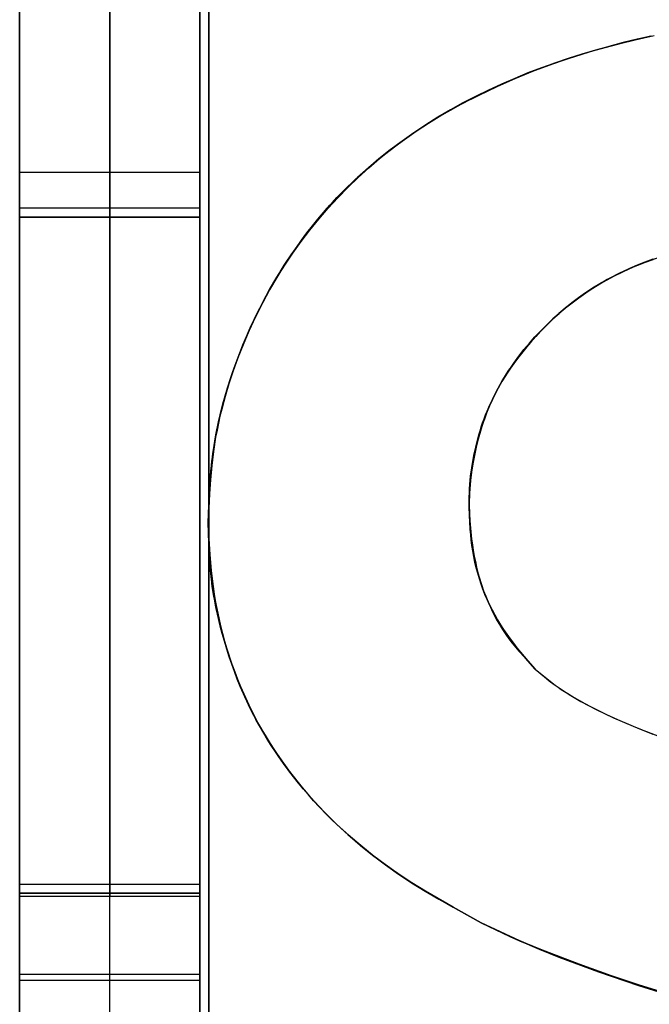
# Model space of a CAD drawing. Header units: millimetres. Extents: x -88 to 88, y -12 to 103.
# Tile 159 of 256: x -47.591 to -46.892, y 8.602 to 9.695. Entities that reach past the tile are written whole.
import ezdxf

# ---------------------------------------------------------------- set-up
doc = ezdxf.new("R2010")
doc.units = ezdxf.units.MM
doc.layers.add('Default', color=7, linetype='Continuous', true_color=0x000000)
doc.layers.add('TOP', color=7, linetype='Continuous', true_color=0xc80000)

msp = doc.modelspace()

# ---------------------------------------------------------------- linework, layer by layer
at = {"layer": 'Default', "color": 254, "true_color": 0xcad1ee}
for points in [[(-47.5912, 18.3352), (-47.5912, 4.5352)], [(-47.5912, 4.5352), (-47.5912, 18.3352)], [(-47.3912, 18.3352), (-47.3912, 4.5352)], [(-47.3912, 4.5352), (-47.3912, 18.3352)], [(-47.3812, 18.3352), (-47.3812, 4.5352)], [(-47.3812, 4.5352), (-47.3812, 18.3352)], [(-47.3912, 7.1352), (-47.3912, 11.9352)], [(-47.3912, 11.9352), (-47.3912, 5.9202)], [(-47.5912, 11.9252), (-47.5912, 7.1252)], [(-47.4912, 7.1252), (-47.4912, 11.9252)], [(-47.3912, 7.1252), (-47.3912, 11.9252)], [(-47.5912, 10.332), (-47.5912, 8.6384)], [(-47.5912, 10.2486), (-47.5912, 8.7218)], [(-47.4912, 10.2486), (-47.4912, 8.7218)], [(-47.3912, 8.7218), (-47.3912, 10.2486)], [(-47.5912, 10.2352), (-47.5912, 8.7352)], [(-47.5912, 10.2252), (-47.5912, 8.7252)], [(-47.5912, 8.7252), (-47.5912, 10.2252)], [(-47.4912, 8.7252), (-47.4912, 10.2252)], [(-47.4912, 10.2252), (-47.4912, 8.7252)], [(-47.3912, 8.7252), (-47.3912, 10.2252)], [(-47.3912, 10.2252), (-47.3912, 8.7252)], [(-47.5912, 9.5252), (-47.3912, 9.5252)], [(-47.3912, 9.4852), (-47.5912, 9.4852)], [(-47.5912, 9.4752), (-47.3912, 9.4752)], [(-47.3912, 9.4752), (-47.5912, 9.4752)], [(-47.5912, 8.7352), (-47.3912, 8.7352)], [(-47.3912, 8.7352), (-47.3912, 6.2352)], [(-47.5912, 8.7252), (-47.3912, 8.7252)], [(-47.3912, 8.7252), (-47.5912, 8.7252)], [(-47.5912, 8.7218), (-47.3912, 8.7218)], [(-47.5912, 8.6352), (-47.3912, 8.6352)], [(-47.5912, 8.6284), (-47.3912, 8.6284)]]:
    msp.add_lwpolyline(points, dxfattribs=at)
at = {"layer": 'Default', "color": 254, "true_color": 0xcad1ee, "extrusion": (1, 0, 0)}
for points in [[(9.4852, -4.42), (9.4852, -4.27)], [(8.9202, -4.9), (8.9202, -4.42)], [(8.7252, -4.42), (8.7217, -4.4199), (8.7183, -4.4198), (8.7148, -4.4195), (8.7114, -4.419), (8.7079, -4.4185), (8.7045, -4.4178), (8.7011, -4.4171), (8.6978, -4.4162), (8.6945, -4.4152), (8.6912, -4.414), (8.688, -4.4128), (8.6848, -4.4115), (8.6816, -4.41), (8.6785, -4.4084), (8.6755, -4.4068), (8.6725, -4.405), (8.6696, -4.4031), (8.6667, -4.4011), (8.664, -4.3991), (8.6612, -4.3969), (8.6586, -4.3946), (8.6561, -4.3923), (8.6536, -4.3898), (8.6512, -4.3873), (8.6489, -4.3847), (8.6467, -4.382), (8.6446, -4.3793), (8.6426, -4.3764), (8.6407, -4.3735), (8.6389, -4.3706), (8.6372, -4.3675), (8.6356, -4.3645), (8.6341, -4.3613), (8.6328, -4.3582), (8.6315, -4.3549), (8.6303, -4.3517), (8.6293, -4.3483), (8.6284, -4.345)], [(8.6284, -4.345), (8.6293, -4.3417), (8.6303, -4.3383), (8.6315, -4.3351), (8.6328, -4.3318), (8.6341, -4.3287), (8.6356, -4.3255), (8.6372, -4.3225), (8.6389, -4.3194), (8.6407, -4.3165), (8.6426, -4.3136), (8.6446, -4.3107), (8.6467, -4.308), (8.6489, -4.3053), (8.6512, -4.3027), (8.6536, -4.3002), (8.6561, -4.2977), (8.6586, -4.2954), (8.6612, -4.2931), (8.664, -4.2909), (8.6667, -4.2889), (8.6696, -4.2869), (8.6725, -4.285), (8.6755, -4.2832), (8.6785, -4.2816), (8.6816, -4.28), (8.6848, -4.2785), (8.688, -4.2772), (8.6912, -4.276), (8.6945, -4.2748), (8.6978, -4.2738), (8.7011, -4.2729), (8.7045, -4.2722), (8.7079, -4.2715), (8.7114, -4.271), (8.7148, -4.2705), (8.7183, -4.2702), (8.7217, -4.2701), (8.7252, -4.27)], [(8.7218, -4.42), (8.7184, -4.4199), (8.715, -4.4198), (8.7117, -4.4195), (8.7083, -4.4191), (8.705, -4.4186), (8.7017, -4.418), (8.6984, -4.4172), (8.6951, -4.4164), (8.6919, -4.4154), (8.6886, -4.4143), (8.6855, -4.4132), (8.6824, -4.4119), (8.6793, -4.4105), (8.6762, -4.409), (8.6733, -4.4074), (8.6703, -4.4057), (8.6675, -4.404), (8.6647, -4.4021), (8.6619, -4.4001), (8.6593, -4.398), (8.6567, -4.3959), (8.6541, -4.3936), (8.6517, -4.3913), (8.6493, -4.3889), (8.647, -4.3864), (8.6448, -4.3838), (8.6427, -4.3812), (8.6407, -4.3785), (8.6388, -4.3757), (8.6369, -4.3729), (8.6352, -4.37)]]:
    msp.add_lwpolyline(points, dxfattribs=at)
at = {"layer": 'Default', "color": 254, "true_color": 0xcad1ee, "extrusion": (1, 4.16226e-14, 3.84703e-13)}
msp.add_lwpolyline([(8.7352, -4.27), (8.7318, -4.2701), (8.7284, -4.2702), (8.725, -4.2705), (8.7216, -4.2709), (8.7182, -4.2715), (8.7148, -4.2721), (8.7115, -4.2728), (8.7082, -4.2737), (8.7049, -4.2747), (8.7017, -4.2758), (8.6985, -4.277), (8.6953, -4.2783), (8.6922, -4.2797), (8.6892, -4.2812), (8.6862, -4.2828), (8.6832, -4.2846), (8.6803, -4.2864), (8.6775, -4.2883), (8.6748, -4.2903), (8.6721, -4.2924), (8.6695, -4.2946), (8.6669, -4.2969), (8.6645, -4.2993), (8.6621, -4.3017), (8.6598, -4.3043), (8.6576, -4.3069), (8.6555, -4.3096), (8.6535, -4.3123), (8.6516, -4.3152), (8.6497, -4.318), (8.648, -4.321), (8.6464, -4.324), (8.6449, -4.3271), (8.6435, -4.3302), (8.6422, -4.3333), (8.641, -4.3365), (8.6399, -4.3397), (8.6389, -4.343), (8.638, -4.3463), (8.6373, -4.3497), (8.6366, -4.353), (8.6361, -4.3564), (8.6357, -4.3598), (8.6354, -4.3632), (8.6352, -4.3666), (8.6352, -4.37)], dxfattribs=at)
at = {"layer": 'Default', "color": 254, "true_color": 0xcad1ee, "extrusion": (1, 1.21297e-13, -5.0243e-14)}
msp.add_lwpolyline([(8.7352, -4.27), (8.7318, -4.2701), (8.7284, -4.2702), (8.725, -4.2705), (8.7216, -4.2709), (8.7182, -4.2715), (8.7148, -4.2721), (8.7115, -4.2728), (8.7082, -4.2737), (8.7049, -4.2747), (8.7017, -4.2758), (8.6985, -4.277), (8.6953, -4.2783), (8.6922, -4.2797), (8.6892, -4.2812), (8.6862, -4.2828), (8.6832, -4.2846), (8.6803, -4.2864), (8.6775, -4.2883), (8.6748, -4.2903), (8.6721, -4.2924), (8.6695, -4.2946), (8.6669, -4.2969), (8.6645, -4.2993), (8.6621, -4.3017), (8.6598, -4.3043), (8.6576, -4.3069), (8.6555, -4.3096), (8.6535, -4.3123), (8.6516, -4.3152), (8.6497, -4.318), (8.648, -4.321), (8.6464, -4.324), (8.6449, -4.3271), (8.6435, -4.3302), (8.6422, -4.3333), (8.641, -4.3365), (8.6399, -4.3397), (8.6389, -4.343), (8.638, -4.3463), (8.6373, -4.3497), (8.6366, -4.353), (8.6361, -4.3564), (8.6357, -4.3598), (8.6354, -4.3632), (8.6352, -4.3666), (8.6352, -4.37)], dxfattribs=at)
at = {"layer": 'Default', "color": 254, "true_color": 0xcad1ee, "extrusion": (1, 5.31775e-12, -5.31775e-12)}
msp.add_lwpolyline([(8.6352, -4.37), (8.6352, -4.3666), (8.6354, -4.3632), (8.6357, -4.3598), (8.6361, -4.3564), (8.6366, -4.353), (8.6373, -4.3497), (8.638, -4.3463), (8.6389, -4.343), (8.6399, -4.3397), (8.641, -4.3365), (8.6422, -4.3333), (8.6435, -4.3302), (8.6449, -4.3271), (8.6464, -4.324), (8.648, -4.321), (8.6497, -4.318), (8.6516, -4.3152), (8.6535, -4.3123), (8.6555, -4.3096), (8.6576, -4.3069), (8.6598, -4.3043), (8.6621, -4.3017), (8.6645, -4.2993), (8.6669, -4.2969), (8.6695, -4.2946), (8.6721, -4.2924), (8.6748, -4.2903), (8.6775, -4.2883), (8.6803, -4.2864), (8.6832, -4.2846), (8.6862, -4.2828), (8.6892, -4.2812), (8.6922, -4.2797), (8.6953, -4.2783), (8.6985, -4.277), (8.7017, -4.2758), (8.7049, -4.2747), (8.7082, -4.2737), (8.7115, -4.2728), (8.7148, -4.2721), (8.7182, -4.2715), (8.7216, -4.2709), (8.725, -4.2705), (8.7284, -4.2702), (8.7318, -4.2701), (8.7352, -4.27)], dxfattribs=at)
at = {"layer": 'Default', "color": 254, "true_color": 0xcad1ee, "extrusion": (1, 5.80156e-14, 1.69637e-13)}
msp.add_lwpolyline([(8.6284, -4.345), (8.6293, -4.3483), (8.6303, -4.3517), (8.6315, -4.3549), (8.6328, -4.3582), (8.6341, -4.3613), (8.6356, -4.3645), (8.6372, -4.3675), (8.6389, -4.3706), (8.6407, -4.3735), (8.6426, -4.3764), (8.6446, -4.3793), (8.6467, -4.382), (8.6489, -4.3847), (8.6512, -4.3873), (8.6536, -4.3898), (8.6561, -4.3923), (8.6586, -4.3946), (8.6612, -4.3969), (8.664, -4.3991), (8.6667, -4.4011), (8.6696, -4.4031), (8.6725, -4.405), (8.6755, -4.4068), (8.6785, -4.4084), (8.6816, -4.41), (8.6848, -4.4115), (8.688, -4.4128), (8.6912, -4.414), (8.6945, -4.4152), (8.6978, -4.4162), (8.7011, -4.4171), (8.7045, -4.4178), (8.7079, -4.4185), (8.7114, -4.419), (8.7148, -4.4195), (8.7183, -4.4198), (8.7217, -4.4199), (8.7252, -4.42)], dxfattribs=at)
at = {"layer": 'Default', "color": 254, "true_color": 0xcad1ee, "extrusion": (1, -1.16031e-13, 3.39274e-13)}
msp.add_lwpolyline([(8.7252, -4.27), (8.7217, -4.2701), (8.7183, -4.2702), (8.7148, -4.2705), (8.7114, -4.271), (8.7079, -4.2715), (8.7045, -4.2722), (8.7011, -4.2729), (8.6978, -4.2738), (8.6945, -4.2748), (8.6912, -4.276), (8.688, -4.2772), (8.6848, -4.2785), (8.6816, -4.28), (8.6785, -4.2816), (8.6755, -4.2832), (8.6725, -4.285), (8.6696, -4.2869), (8.6667, -4.2889), (8.664, -4.2909), (8.6612, -4.2931), (8.6586, -4.2954), (8.6561, -4.2977), (8.6536, -4.3002), (8.6512, -4.3027), (8.6489, -4.3053), (8.6467, -4.308), (8.6446, -4.3107), (8.6426, -4.3136), (8.6407, -4.3165), (8.6389, -4.3194), (8.6372, -4.3225), (8.6356, -4.3255), (8.6341, -4.3287), (8.6328, -4.3318), (8.6315, -4.3351), (8.6303, -4.3383), (8.6293, -4.3417), (8.6284, -4.345)], dxfattribs=at)
at = {"layer": 'Default', "color": 254, "true_color": 0xcad1ee, "extrusion": (1, 1.32037e-13, -5.5523e-14)}
msp.add_lwpolyline([(8.6352, -4.37), (8.6369, -4.3729), (8.6388, -4.3757), (8.6407, -4.3785), (8.6427, -4.3812), (8.6448, -4.3838), (8.647, -4.3864), (8.6493, -4.3889), (8.6517, -4.3913), (8.6541, -4.3936), (8.6567, -4.3959), (8.6593, -4.398), (8.6619, -4.4001), (8.6647, -4.4021), (8.6675, -4.404), (8.6703, -4.4057), (8.6733, -4.4074), (8.6762, -4.409), (8.6793, -4.4105), (8.6824, -4.4119), (8.6855, -4.4132), (8.6886, -4.4143), (8.6919, -4.4154), (8.6951, -4.4164), (8.6984, -4.4172), (8.7017, -4.418), (8.705, -4.4186), (8.7083, -4.4191), (8.7117, -4.4195), (8.715, -4.4198), (8.7184, -4.4199), (8.7218, -4.42)], dxfattribs=at)
at = {"layer": 'Default', "color": 254, "true_color": 0xcad1ee, "extrusion": (1, 4.49239e-13, 2.95748e-13)}
msp.add_lwpolyline([(8.6284, -4.345), (8.6293, -4.3483), (8.6303, -4.3517), (8.6315, -4.3549), (8.6328, -4.3582), (8.6341, -4.3613), (8.6356, -4.3645), (8.6372, -4.3675), (8.6389, -4.3706), (8.6407, -4.3735), (8.6426, -4.3764), (8.6446, -4.3793), (8.6467, -4.382), (8.6489, -4.3847), (8.6512, -4.3873), (8.6536, -4.3898), (8.6561, -4.3923), (8.6586, -4.3946), (8.6612, -4.3969), (8.664, -4.3991), (8.6667, -4.4011), (8.6696, -4.4031), (8.6725, -4.405), (8.6755, -4.4068), (8.6785, -4.4084), (8.6816, -4.41), (8.6848, -4.4115), (8.688, -4.4128), (8.6912, -4.414), (8.6945, -4.4152), (8.6978, -4.4162), (8.7011, -4.4171), (8.7045, -4.4178), (8.7079, -4.4185), (8.7114, -4.419), (8.7148, -4.4195), (8.7183, -4.4198), (8.7217, -4.4199), (8.7252, -4.42)], dxfattribs=at)
at = {"layer": 'Default', "color": 254, "true_color": 0xcad1ee, "extrusion": (1, 2.41477e-13, -2.75283e-14)}
msp.add_lwpolyline([(8.7252, -4.27), (8.7217, -4.2701), (8.7183, -4.2702), (8.7148, -4.2705), (8.7114, -4.271), (8.7079, -4.2715), (8.7045, -4.2722), (8.7011, -4.2729), (8.6978, -4.2738), (8.6945, -4.2748), (8.6912, -4.276), (8.688, -4.2772), (8.6848, -4.2785), (8.6816, -4.28), (8.6785, -4.2816), (8.6755, -4.2832), (8.6725, -4.285), (8.6696, -4.2869), (8.6667, -4.2889), (8.664, -4.2909), (8.6612, -4.2931), (8.6586, -4.2954), (8.6561, -4.2977), (8.6536, -4.3002), (8.6512, -4.3027), (8.6489, -4.3053), (8.6467, -4.308), (8.6446, -4.3107), (8.6426, -4.3136), (8.6407, -4.3165), (8.6389, -4.3194), (8.6372, -4.3225), (8.6356, -4.3255), (8.6341, -4.3287), (8.6328, -4.3318), (8.6315, -4.3351), (8.6303, -4.3383), (8.6293, -4.3417), (8.6284, -4.345)], dxfattribs=at)
at = {"layer": 'Default', "color": 254, "true_color": 0xcad1ee, "extrusion": (1, 9.35645e-12, 1.57795e-11)}
msp.add_lwpolyline([(8.7218, -4.42), (8.7184, -4.4199), (8.715, -4.4198), (8.7117, -4.4195), (8.7083, -4.4191), (8.705, -4.4186), (8.7017, -4.418), (8.6984, -4.4172), (8.6951, -4.4164), (8.6919, -4.4154), (8.6886, -4.4143), (8.6855, -4.4132), (8.6824, -4.4119), (8.6793, -4.4105), (8.6762, -4.409), (8.6733, -4.4074), (8.6703, -4.4057), (8.6675, -4.404), (8.6647, -4.4021), (8.6619, -4.4001), (8.6593, -4.398), (8.6567, -4.3959), (8.6541, -4.3936), (8.6517, -4.3913), (8.6493, -4.3889), (8.647, -4.3864), (8.6448, -4.3838), (8.6427, -4.3812), (8.6407, -4.3785), (8.6388, -4.3757), (8.6369, -4.3729), (8.6352, -4.37)], dxfattribs=at)
at = {"layer": 'TOP', "color": 254, "true_color": 0xcad1ee}
for points in [[(-47.3821, 9.1363), (-47.3803, 9.1745), (-47.3789, 9.1935), (-47.3779, 9.203), (-47.3767, 9.2125), (-47.3754, 9.2218), (-47.3738, 9.2311), (-47.372, 9.2404), (-47.37, 9.2496), (-47.3678, 9.2588), (-47.3655, 9.268), (-47.363, 9.2771), (-47.3603, 9.2861), (-47.3544, 9.3042), (-47.3479, 9.322), (-47.3408, 9.3396), (-47.3331, 9.3569), (-47.3289, 9.3658), (-47.3246, 9.3745), (-47.3201, 9.3832), (-47.3154, 9.3918), (-47.3106, 9.4003), (-47.3056, 9.4087), (-47.3005, 9.417), (-47.2952, 9.4253), (-47.2897, 9.4335), (-47.284, 9.4417), (-47.2782, 9.4498), (-47.2722, 9.4578), (-47.2661, 9.4657), (-47.2598, 9.4735), (-47.2533, 9.4811), (-47.2467, 9.4886), (-47.2399, 9.496), (-47.233, 9.5031), (-47.2259, 9.5102), (-47.2187, 9.517), (-47.2112, 9.524), (-47.2035, 9.5307), (-47.1957, 9.5374), (-47.1878, 9.5438), (-47.1798, 9.5501), (-47.1716, 9.5562), (-47.1549, 9.5681), (-47.1374, 9.5797), (-47.1285, 9.5853), (-47.1195, 9.5907), (-47.1101, 9.596), (-47.1005, 9.6011), (-47.0812, 9.6109), (-47.0612, 9.6204), (-47.0409, 9.6294), (-47.0197, 9.638), (-46.9983, 9.6459), (-46.9767, 9.6532), (-46.9549, 9.6599), (-46.9323, 9.6662), (-46.9097, 9.6719), (-46.8868, 9.6771)], [(-46.8833, 9.43), (-46.8931, 9.4265), (-46.9022, 9.423), (-46.9112, 9.4194), (-46.9202, 9.4155), (-46.9246, 9.4134), (-46.9289, 9.4113), (-46.9371, 9.407), (-46.9451, 9.4025), (-46.9529, 9.3977), (-46.9606, 9.3927), (-46.9678, 9.3878), (-46.9749, 9.3826), (-46.9819, 9.3773), (-46.9886, 9.3718), (-46.9949, 9.3663), (-47.0011, 9.3606), (-47.0071, 9.3547), (-47.0129, 9.3487), (-47.0183, 9.3428), (-47.0236, 9.3368), (-47.0288, 9.3307), (-47.0339, 9.3244), (-47.0387, 9.3183), (-47.0433, 9.3121), (-47.0477, 9.3058), (-47.052, 9.2993), (-47.0559, 9.2929), (-47.0596, 9.2864), (-47.0631, 9.2797), (-47.0664, 9.273), (-47.0696, 9.2661), (-47.0726, 9.2591), (-47.0754, 9.2521), (-47.0767, 9.2486), (-47.0779, 9.245), (-47.0802, 9.2379), (-47.0822, 9.2307), (-47.0841, 9.2235), (-47.0857, 9.2162), (-47.0873, 9.2088), (-47.0886, 9.2014), (-47.0898, 9.194), (-47.0907, 9.1865), (-47.0914, 9.1787), (-47.0918, 9.1709), (-47.0923, 9.1553)], [(-47.0923, 9.1553), (-47.0909, 9.1288), (-47.0904, 9.1222), (-47.0897, 9.1156), (-47.0888, 9.1091), (-47.0878, 9.1026), (-47.0866, 9.0965), (-47.0853, 9.0904), (-47.0838, 9.0844), (-47.0821, 9.0784), (-47.0802, 9.0724), (-47.0782, 9.0665), (-47.0761, 9.0606), (-47.0738, 9.0548), (-47.0714, 9.0492), (-47.0689, 9.0435), (-47.0663, 9.038), (-47.0635, 9.0325), (-47.0605, 9.0271), (-47.0574, 9.0219), (-47.0542, 9.0167), (-47.0508, 9.0116), (-47.0471, 9.0066), (-47.0433, 9.0017), (-47.0394, 8.9969), (-47.0354, 8.9922), (-47.0187, 8.9737)], [(-47.0788, 8.6922), (-47.1149, 8.712), (-47.1328, 8.7223), (-47.1504, 8.733), (-47.1664, 8.7434), (-47.1822, 8.7544), (-47.1975, 8.7659), (-47.2125, 8.7778), (-47.2262, 8.7896), (-47.2395, 8.8018), (-47.246, 8.8081), (-47.2524, 8.8145), (-47.2587, 8.821), (-47.2648, 8.8276), (-47.2705, 8.8341), (-47.2761, 8.8406), (-47.2816, 8.8473), (-47.287, 8.854), (-47.2922, 8.8609), (-47.2973, 8.8678), (-47.3023, 8.8748), (-47.3072, 8.882), (-47.3118, 8.889), (-47.3163, 8.8961), (-47.3206, 8.9033), (-47.3248, 8.9106), (-47.3289, 8.9179), (-47.3328, 8.9253), (-47.3365, 8.9328), (-47.3401, 8.9404), (-47.3435, 8.948), (-47.3467, 8.9556), (-47.3498, 8.9633), (-47.3527, 8.9711), (-47.3582, 8.9867), (-47.3632, 9.0026), (-47.3677, 9.0186), (-47.3697, 9.0267), (-47.3716, 9.0348), (-47.3734, 9.043), (-47.375, 9.0512), (-47.3764, 9.0594), (-47.3776, 9.0676), (-47.3786, 9.0761), (-47.3795, 9.0847), (-47.3807, 9.1019), (-47.3821, 9.1363)], [(-47.0187, 8.9737), (-47.0079, 8.9647), (-47.0024, 8.9603), (-46.9968, 8.9561), (-46.9934, 8.9536), (-46.9899, 8.9512), (-46.9827, 8.9465), (-46.9754, 8.9421), (-46.968, 8.9379), (-46.9591, 8.9331), (-46.9501, 8.9285), (-46.941, 8.9241), (-46.9318, 8.9198), (-46.9101, 8.9104), (-46.8882, 8.9017)], [(-46.363, 8.4646), (-46.3739, 8.469), (-46.3848, 8.4733), (-46.4128, 8.4827), (-46.4461, 8.4938), (-46.4852, 8.5058), (-46.8215, 8.5976), (-46.8754, 8.614), (-46.9248, 8.6301), (-46.9701, 8.6461), (-47.0108, 8.6618), (-47.029, 8.6692), (-47.0471, 8.677), (-47.0788, 8.6922)]]:
    msp.add_lwpolyline(points, dxfattribs=at)
at = {"layer": 'TOP', "color": 254, "true_color": 0xcad1ee, "extrusion": (1, 0, 0)}
for points in [[(9.6599, 12.9985), (9.6599, 13.2988)], [(9.6294, 12.9953), (9.6294, 13.2956)], [(9.6109, 12.9937), (9.6109, 13.294)], [(9.5907, 12.9921), (9.5907, 13.2923)], [(9.5681, 12.9904), (9.5681, 13.2907)], [(9.5438, 12.9887), (9.5438, 13.289)], [(9.517, 12.987), (9.517, 13.2873)], [(9.4886, 12.9853), (9.4886, 13.2856)], [(9.4578, 12.9836), (9.4578, 13.2839)], [(9.4253, 12.9819), (9.4253, 13.2822)], [(9.4265, 12.9917), (9.4265, 13.292)], [(9.4113, 12.9903), (9.4113, 13.2906)], [(9.3927, 12.9889), (9.3927, 13.2891)], [(9.3718, 12.9874), (9.3718, 13.2877)], [(9.3569, 12.9786), (9.3569, 13.2788)], [(9.3487, 12.986), (9.3487, 13.2863)], [(9.3244, 12.9847), (9.3244, 13.2849)], [(9.2993, 12.9833), (9.2993, 13.2836)], [(9.2861, 12.9754), (9.2861, 13.2756)], [(9.273, 12.9821), (9.273, 13.2823)], [(9.245, 12.9808), (9.245, 13.2811)], [(9.2162, 12.9796), (9.2162, 13.2799)], [(9.2125, 12.9724), (9.2125, 13.2727)], [(9.1865, 12.9784), (9.1865, 13.2787)], [(9.1026, 12.9755), (9.1026, 13.2758)], [(9.0676, 12.9672), (9.0676, 13.2675)], [(9.0548, 12.9741), (9.0548, 13.2744)], [(9.0116, 12.9732), (9.0116, 13.2735)], [(9.0026, 12.9652), (9.0026, 13.2655)], [(8.9561, 12.9725), (8.9561, 13.2728)], [(8.9404, 12.9636), (8.9404, 13.2639)], [(8.9379, 12.9725), (8.9379, 13.2728)], [(8.9198, 12.9727), (8.9198, 13.273)], [(8.882, 12.9623), (8.882, 13.2626)], [(8.8276, 12.9614), (8.8276, 13.2617)], [(8.7778, 12.9609), (8.7778, 13.2612)], [(8.733, 12.9608), (8.733, 13.2611)], [(8.677, 12.9614), (8.677, 13.2616)], [(8.6618, 12.9617), (8.6618, 13.2619)], [(8.6461, 12.9621), (8.6461, 13.2624)], [(8.6301, 12.9626), (8.6301, 13.2629)]]:
    msp.add_lwpolyline(points, dxfattribs=at)
at = {"layer": 'TOP', "color": 254, "true_color": 0xcad1ee, "extrusion": (1, -1.62169e-15, 3.32578e-08)}
msp.add_lwpolyline([(9.1553, 13.2775), (9.1553, 12.9772)], dxfattribs=at)
at = {"layer": 'TOP', "color": 254, "true_color": 0xcad1ee, "extrusion": (1, -1.60663e-15, 3.32046e-08)}
msp.add_lwpolyline([(9.1363, 13.2698), (9.1363, 12.9695)], dxfattribs=at)
at = {"layer": 'TOP', "color": 254, "true_color": 0xcad1ee, "extrusion": (1, -1.62547e-15, 3.32705e-08)}
msp.add_lwpolyline([(8.9737, 13.2729), (8.9737, 12.9726)], dxfattribs=at)
at = {"layer": 'TOP', "color": 254, "true_color": 0xcad1ee, "extrusion": (1, -1.62239e-15, 3.32602e-08)}
msp.add_lwpolyline([(8.6922, 13.2614), (8.6922, 12.9611)], dxfattribs=at)
at = {"layer": 'TOP', "color": 254, "true_color": 0xcad1ee, "extrusion": (-5.67068e-07, 1, -1.35823e-08)}
msp.add_lwpolyline([(46.9694, 12.9621), (46.1104, 12.9827)], dxfattribs=at)
at = {"layer": 'TOP', "color": 254, "true_color": 0xcad1ee}
for points in [[(-47.3821, 9.1363, 13.2698), (-47.3805, 9.1681, 13.271), (-47.3794, 9.1839, 13.2716), (-47.3779, 9.1997, 13.2722), (-47.376, 9.2154, 13.2728), (-47.3736, 9.2311, 13.2734), (-47.3721, 9.2389, 13.2737), (-47.3706, 9.2468, 13.274), (-47.3688, 9.2546, 13.2743), (-47.3669, 9.2624, 13.2746), (-47.3628, 9.2777, 13.2753), (-47.3582, 9.2929, 13.2759), (-47.3531, 9.308, 13.2766), (-47.3475, 9.323, 13.2773), (-47.3416, 9.3378, 13.2779), (-47.3352, 9.3524, 13.2786), (-47.3284, 9.3668, 13.2793), (-47.3213, 9.3809, 13.28), (-47.3137, 9.3949, 13.2807), (-47.3056, 9.4086, 13.2813), (-47.2972, 9.422, 13.282), (-47.2883, 9.4352, 13.2827), (-47.279, 9.4482, 13.2834), (-47.2693, 9.4608, 13.2841), (-47.2593, 9.4731, 13.2848), (-47.2488, 9.4852, 13.2854), (-47.2381, 9.4969, 13.2861), (-47.2269, 9.5083, 13.2868), (-47.2155, 9.5193, 13.2875), (-47.2037, 9.53, 13.2881), (-47.1916, 9.5403, 13.2888), (-47.1792, 9.5503, 13.2894), (-47.1665, 9.5598, 13.2901), (-47.1536, 9.569, 13.2907), (-47.1403, 9.5778, 13.2914), (-47.1268, 9.5863, 13.292), (-47.113, 9.5943, 13.2926), (-47.0991, 9.602, 13.2932), (-47.0849, 9.6094, 13.2938), (-47.0706, 9.6164, 13.2944), (-47.0562, 9.623, 13.295), (-47.0415, 9.6294, 13.2956), (-47.0268, 9.6354, 13.2962), (-47.0119, 9.6411, 13.2967), (-46.9969, 9.6465, 13.2973), (-46.9819, 9.6515, 13.2978), (-46.9667, 9.6563, 13.2984), (-46.9515, 9.6609, 13.2989), (-46.921, 9.6691, 13.2999), (-46.9056, 9.6729, 13.3004), (-46.89, 9.6763, 13.3009)], [(-46.8899, 9.6763, 13.0006), (-46.9055, 9.6729, 13.0001), (-46.9211, 9.6691, 12.9996), (-46.9516, 9.6608, 12.9986), (-46.9668, 9.6563, 12.9981), (-46.982, 9.6515, 12.9975), (-46.997, 9.6464, 12.997), (-47.012, 9.6411, 12.9964), (-47.0269, 9.6354, 12.9959), (-47.0416, 9.6294, 12.9953), (-47.0562, 9.6231, 12.9947), (-47.0707, 9.6164, 12.9941), (-47.085, 9.6094, 12.9936), (-47.0991, 9.6021, 12.9929), (-47.113, 9.5944, 12.9923), (-47.1268, 9.5863, 12.9917), (-47.1403, 9.5778, 12.9911), (-47.1536, 9.569, 12.9904), (-47.1666, 9.5597, 12.9898), (-47.1794, 9.5501, 12.9892), (-47.1918, 9.5402, 12.9885), (-47.2039, 9.5299, 12.9878), (-47.2156, 9.5192, 12.9872), (-47.2271, 9.5082, 12.9865), (-47.2382, 9.4968, 12.9858), (-47.2489, 9.4852, 12.9852), (-47.2593, 9.4732, 12.9845), (-47.2694, 9.4609, 12.9838), (-47.279, 9.4482, 12.9831), (-47.2883, 9.4353, 12.9824), (-47.2971, 9.4221, 12.9817), (-47.3056, 9.4087, 12.9811), (-47.3137, 9.3949, 12.9804), (-47.3213, 9.3809, 12.9797), (-47.3285, 9.3666, 12.979), (-47.3353, 9.3522, 12.9783), (-47.3417, 9.3377, 12.9777), (-47.3476, 9.323, 12.977), (-47.3531, 9.3081, 12.9763), (-47.3582, 9.2931, 12.9757), (-47.3628, 9.2779, 12.975), (-47.3669, 9.2624, 12.9744), (-47.3688, 9.2546, 12.974), (-47.3706, 9.2468, 12.9737), (-47.3721, 9.2389, 12.9734), (-47.3736, 9.2311, 12.9731), (-47.376, 9.2154, 12.9725), (-47.3779, 9.1997, 12.9719), (-47.3794, 9.1839, 12.9713), (-47.3805, 9.1681, 12.9707), (-47.3821, 9.1363, 12.9695)], [(-47.3821, 9.1363, 12.9695), (-47.3805, 9.1718, 12.9708), (-47.3793, 9.1883, 12.9714), (-47.3778, 9.204, 12.972), (-47.3768, 9.2117, 12.9723), (-47.3758, 9.2192, 12.9726), (-47.3746, 9.2266, 12.9729), (-47.3733, 9.2339, 12.9732), (-47.3703, 9.2482, 12.9738), (-47.367, 9.2624, 12.9744), (-47.3632, 9.2764, 12.975), (-47.359, 9.2905, 12.9756), (-47.3543, 9.3046, 12.9762), (-47.3491, 9.319, 12.9768), (-47.3433, 9.3337, 12.9775), (-47.3368, 9.3489, 12.9782), (-47.3295, 9.3645, 12.9789), (-47.3214, 9.3808, 12.9797), (-47.3138, 9.3947, 12.9804), (-47.3058, 9.4084, 12.981), (-47.2974, 9.4219, 12.9817), (-47.2886, 9.4352, 12.9824), (-47.2794, 9.4481, 12.9831), (-47.2699, 9.4608, 12.9838), (-47.26, 9.4732, 12.9845), (-47.2497, 9.4853, 12.9851), (-47.2444, 9.4912, 12.9855), (-47.239, 9.497, 12.9858), (-47.2278, 9.5083, 12.9865), (-47.2163, 9.5193, 12.9872), (-47.2045, 9.5299, 12.9878), (-47.1924, 9.5401, 12.9885), (-47.1799, 9.5499, 12.9891), (-47.1672, 9.5594, 12.9898), (-47.1542, 9.5686, 12.9904), (-47.1405, 9.5777, 12.9911), (-47.1268, 9.5864, 12.9917), (-47.1198, 9.5905, 12.992), (-47.1129, 9.5945, 12.9923), (-47.0988, 9.602, 12.993), (-47.0847, 9.6092, 12.9936), (-47.0706, 9.616, 12.9941), (-47.0565, 9.6226, 12.9947), (-47.0424, 9.6288, 12.9953), (-47.0275, 9.635, 12.9959), (-47.0125, 9.6408, 12.9964), (-46.9975, 9.6462, 12.997), (-46.9824, 9.6513, 12.9975), (-46.9673, 9.6562, 12.9981), (-46.9521, 9.6607, 12.9986), (-46.9216, 9.669, 12.9996), (-46.8909, 9.6762, 13.0006)], [(-46.8908, 9.6762, 13.3009), (-46.9215, 9.669, 13.2999), (-46.952, 9.6607, 13.2989), (-46.9672, 9.6562, 13.2984), (-46.9823, 9.6514, 13.2978), (-46.9973, 9.6463, 13.2973), (-47.0124, 9.6408, 13.2967), (-47.0273, 9.635, 13.2961), (-47.0422, 9.6288, 13.2956), (-47.0564, 9.6226, 13.295), (-47.0705, 9.6161, 13.2944), (-47.0846, 9.6093, 13.2938), (-47.0987, 9.6021, 13.2932), (-47.1127, 9.5946, 13.2926), (-47.1197, 9.5906, 13.2923), (-47.1266, 9.5865, 13.292), (-47.1404, 9.5778, 13.2914), (-47.154, 9.5687, 13.2907), (-47.167, 9.5595, 13.2901), (-47.1798, 9.55, 13.2894), (-47.1923, 9.5402, 13.2888), (-47.2044, 9.5299, 13.2881), (-47.2163, 9.5193, 13.2874), (-47.2278, 9.5083, 13.2868), (-47.2389, 9.497, 13.2861), (-47.2444, 9.4912, 13.2858), (-47.2497, 9.4853, 13.2854), (-47.26, 9.4732, 13.2847), (-47.2699, 9.4608, 13.2841), (-47.2794, 9.4481, 13.2834), (-47.2886, 9.4352, 13.2827), (-47.2974, 9.4219, 13.282), (-47.3058, 9.4085, 13.2813), (-47.3138, 9.3947, 13.2806), (-47.3214, 9.3808, 13.28), (-47.3295, 9.3646, 13.2792), (-47.3368, 9.3489, 13.2785), (-47.3432, 9.3338, 13.2778), (-47.349, 9.3191, 13.2771), (-47.3542, 9.3047, 13.2765), (-47.3589, 9.2905, 13.2758), (-47.3632, 9.2764, 13.2752), (-47.367, 9.2624, 13.2747), (-47.3703, 9.2482, 13.2741), (-47.3733, 9.2338, 13.2735), (-47.3746, 9.2265, 13.2732), (-47.3758, 9.2191, 13.2729), (-47.3769, 9.2116, 13.2726), (-47.3778, 9.204, 13.2723), (-47.3793, 9.1882, 13.2717), (-47.3805, 9.1718, 13.2711), (-47.3821, 9.1363, 13.2698)], [(-47.0923, 9.1553, 12.9772), (-47.092, 9.1645, 12.9776), (-47.0913, 9.1738, 12.9779), (-47.0905, 9.1831, 12.9783), (-47.0893, 9.1923, 12.9786), (-47.088, 9.2016, 12.979), (-47.0863, 9.2107, 12.9794), (-47.0843, 9.2199, 12.9797), (-47.0821, 9.229, 12.9801), (-47.0796, 9.238, 12.9805), (-47.0767, 9.2469, 12.9809), (-47.0752, 9.2513, 12.9811), (-47.0736, 9.2557, 12.9813), (-47.0719, 9.2601, 12.9815), (-47.0701, 9.2644, 12.9817), (-47.0683, 9.2687, 12.9819), (-47.0663, 9.273, 12.982), (-47.0643, 9.2772, 12.9822), (-47.0622, 9.2814, 12.9824), (-47.06, 9.2856, 12.9826), (-47.0578, 9.2897, 12.9829), (-47.0554, 9.2938, 12.9831), (-47.053, 9.2978, 12.9833), (-47.0479, 9.3057, 12.9837), (-47.0426, 9.3134, 12.9841), (-47.0371, 9.3209, 12.9845), (-47.0313, 9.3283, 12.9849), (-47.0253, 9.3355, 12.9853), (-47.0191, 9.3425, 12.9857), (-47.0127, 9.3493, 12.9861), (-47.0061, 9.3559, 12.9865), (-46.9993, 9.3624, 12.9868), (-46.9923, 9.3686, 12.9872), (-46.9852, 9.3746, 12.9876), (-46.9778, 9.3804, 12.988), (-46.9703, 9.386, 12.9884), (-46.9627, 9.3914, 12.9888), (-46.9549, 9.3965, 12.9891), (-46.947, 9.4014, 12.9895), (-46.9388, 9.4061, 12.9899), (-46.9305, 9.4105, 12.9902), (-46.9221, 9.4147, 12.9906), (-46.9136, 9.4186, 12.9909), (-46.905, 9.4223, 12.9913), (-46.8963, 9.4258, 12.9916), (-46.8875, 9.429, 12.9919)], [(-46.8882, 9.4287, 13.2922), (-46.897, 9.4254, 13.2918), (-46.9057, 9.422, 13.2915), (-46.9142, 9.4183, 13.2912), (-46.9226, 9.4144, 13.2908), (-46.9309, 9.4103, 13.2905), (-46.939, 9.406, 13.2901), (-46.9469, 9.4014, 13.2898), (-46.9549, 9.3965, 13.2894), (-46.9627, 9.3914, 13.289), (-46.9704, 9.386, 13.2887), (-46.9779, 9.3804, 13.2883), (-46.9852, 9.3746, 13.2879), (-46.9924, 9.3686, 13.2875), (-46.9993, 9.3624, 13.2871), (-47.0061, 9.3559, 13.2867), (-47.0127, 9.3493, 13.2863), (-47.0191, 9.3425, 13.2859), (-47.0253, 9.3355, 13.2855), (-47.0313, 9.3283, 13.2851), (-47.037, 9.3209, 13.2847), (-47.0426, 9.3134, 13.2843), (-47.0479, 9.3057, 13.2839), (-47.0529, 9.2978, 13.2835), (-47.0554, 9.2937, 13.2833), (-47.0578, 9.2896, 13.2831), (-47.0601, 9.2855, 13.2829), (-47.0623, 9.2813, 13.2827), (-47.0644, 9.2771, 13.2825), (-47.0664, 9.2729, 13.2823), (-47.0684, 9.2686, 13.2821), (-47.0702, 9.2643, 13.2819), (-47.072, 9.26, 13.2817), (-47.0737, 9.2556, 13.2815), (-47.0753, 9.2513, 13.2813), (-47.0768, 9.2469, 13.2811), (-47.0797, 9.238, 13.2808), (-47.0822, 9.229, 13.2804), (-47.0844, 9.22, 13.28), (-47.0863, 9.2108, 13.2796), (-47.088, 9.2017, 13.2793), (-47.0894, 9.1924, 13.2789), (-47.0905, 9.1832, 13.2786), (-47.0914, 9.1739, 13.2782), (-47.092, 9.1646, 13.2779), (-47.0923, 9.1553, 13.2775)], [(-46.8877, 9.4285, 12.9919), (-46.8965, 9.4253, 12.9916), (-46.9052, 9.4219, 12.9912), (-46.9138, 9.4183, 12.9909), (-46.9224, 9.4144, 12.9906), (-46.9308, 9.4103, 12.9902), (-46.939, 9.4059, 12.9899), (-46.9471, 9.4013, 12.9895), (-46.9551, 9.3964, 12.9891), (-46.9629, 9.3912, 12.9888), (-46.9706, 9.3859, 12.9884), (-46.978, 9.3803, 12.988), (-46.9854, 9.3744, 12.9876), (-46.9925, 9.3684, 12.9872), (-46.9994, 9.3621, 12.9868), (-47.0061, 9.3556, 12.9864), (-47.0127, 9.3489, 12.9861), (-47.019, 9.3421, 12.9857), (-47.0251, 9.335, 12.9853), (-47.0311, 9.3279, 12.9849), (-47.0369, 9.3205, 12.9845), (-47.0426, 9.3131, 12.9841), (-47.0453, 9.3093, 12.9839), (-47.048, 9.3055, 12.9837), (-47.0506, 9.3016, 12.9835), (-47.0531, 9.2976, 12.9833), (-47.0555, 9.2936, 12.9831), (-47.0578, 9.2896, 12.9829), (-47.0601, 9.2855, 12.9827), (-47.0623, 9.2814, 12.9825), (-47.0664, 9.273, 12.9821), (-47.0703, 9.2645, 12.9817), (-47.0722, 9.2602, 12.9815), (-47.0739, 9.2558, 12.9813), (-47.0756, 9.2515, 12.9811), (-47.0772, 9.2471, 12.9809), (-47.0787, 9.2427, 12.9807), (-47.0801, 9.2382, 12.9805), (-47.0814, 9.2337, 12.9803), (-47.0826, 9.2292, 12.9801), (-47.0849, 9.2201, 12.9798), (-47.0869, 9.211, 12.9794), (-47.0886, 9.2018, 12.979), (-47.0893, 9.1972, 12.9788), (-47.09, 9.1926, 12.9786), (-47.0905, 9.1879, 12.9785), (-47.091, 9.1833, 12.9783), (-47.0916, 9.174, 12.9779), (-47.0923, 9.1553, 12.9772)], [(-47.0923, 9.1553, 13.2775), (-47.0916, 9.174, 13.2782), (-47.091, 9.1833, 13.2786), (-47.0905, 9.1879, 13.2787), (-47.09, 9.1926, 13.2789), (-47.0893, 9.1972, 13.2791), (-47.0886, 9.2018, 13.2793), (-47.0869, 9.211, 13.2797), (-47.0849, 9.2201, 13.28), (-47.0826, 9.2292, 13.2804), (-47.0814, 9.2337, 13.2806), (-47.0801, 9.2382, 13.2808), (-47.0787, 9.2427, 13.281), (-47.0772, 9.2471, 13.2812), (-47.0756, 9.2515, 13.2814), (-47.0739, 9.2558, 13.2816), (-47.0722, 9.2602, 13.2818), (-47.0703, 9.2645, 13.282), (-47.0664, 9.273, 13.2823), (-47.0623, 9.2814, 13.2827), (-47.0601, 9.2855, 13.2829), (-47.0578, 9.2896, 13.2831), (-47.0555, 9.2936, 13.2833), (-47.0531, 9.2976, 13.2835), (-47.0506, 9.3016, 13.2837), (-47.048, 9.3055, 13.2839), (-47.0453, 9.3093, 13.2841), (-47.0426, 9.3131, 13.2843), (-47.0369, 9.3205, 13.2847), (-47.0311, 9.3279, 13.2851), (-47.0251, 9.335, 13.2855), (-47.019, 9.3421, 13.2859), (-47.0127, 9.3489, 13.2863), (-47.0061, 9.3556, 13.2867), (-46.9994, 9.3621, 13.2871), (-46.9925, 9.3684, 13.2875), (-46.9854, 9.3744, 13.2879), (-46.978, 9.3803, 13.2883), (-46.9706, 9.3859, 13.2887), (-46.9629, 9.3912, 13.289), (-46.9551, 9.3964, 13.2894), (-46.9471, 9.4013, 13.2898), (-46.939, 9.4059, 13.2901), (-46.9308, 9.4103, 13.2905), (-46.9224, 9.4144, 13.2908), (-46.9138, 9.4183, 13.2912), (-46.9052, 9.4219, 13.2915), (-46.8965, 9.4253, 13.2918), (-46.8877, 9.4285, 13.2922)], [(-47.0923, 9.1553, 13.2775), (-47.0917, 9.1428, 13.2771), (-47.0907, 9.1303, 13.2767), (-47.0894, 9.1178, 13.2763), (-47.0886, 9.1116, 13.2761), (-47.0876, 9.1054, 13.2759), (-47.0865, 9.0991, 13.2757), (-47.0853, 9.093, 13.2755), (-47.0839, 9.0868, 13.2753), (-47.0824, 9.0807, 13.2751), (-47.0807, 9.0746, 13.2749), (-47.0788, 9.0686, 13.2748), (-47.0768, 9.0626, 13.2746), (-47.0746, 9.0567, 13.2744), (-47.0721, 9.0509, 13.2743), (-47.0695, 9.0451, 13.2742), (-47.0667, 9.0395, 13.274), (-47.0637, 9.0339, 13.2739), (-47.0606, 9.0284, 13.2738), (-47.0573, 9.023, 13.2737), (-47.0539, 9.0178, 13.2736), (-47.0504, 9.0125, 13.2735), (-47.0467, 9.0074, 13.2734), (-47.043, 9.0024, 13.2733), (-47.0391, 8.9974, 13.2732), (-47.0352, 8.9925, 13.2731), (-47.027, 8.983, 13.273), (-47.0187, 8.9737, 13.2728)], [(-47.0923, 9.1553, 12.9772), (-47.0909, 9.129, 12.9763), (-47.0904, 9.1228, 12.9761), (-47.0898, 9.1168, 12.9759), (-47.0891, 9.1109, 12.9758), (-47.0882, 9.1051, 12.9756), (-47.0871, 9.0987, 12.9754), (-47.0858, 9.0924, 12.9752), (-47.0843, 9.0862, 12.975), (-47.0826, 9.0801, 12.9748), (-47.0808, 9.0742, 12.9746), (-47.0789, 9.0683, 12.9745), (-47.0768, 9.0625, 12.9743), (-47.0746, 9.0567, 12.9742), (-47.0722, 9.051, 12.974), (-47.0698, 9.0454, 12.9739), (-47.0671, 9.0397, 12.9738), (-47.0644, 9.0342, 12.9736), (-47.0614, 9.0286, 12.9735), (-47.0582, 9.0231, 12.9734), (-47.0548, 9.0176, 12.9733), (-47.0512, 9.0122, 12.9732), (-47.0478, 9.0075, 12.9731), (-47.0441, 9.0027, 12.973), (-47.0403, 8.998, 12.9729), (-47.0363, 8.9933, 12.9729), (-47.0278, 8.9837, 12.9727), (-47.0187, 8.9737, 12.9726)], [(-47.0187, 8.9737, 13.2728), (-47.0278, 8.9836, 13.273), (-47.0363, 8.9932, 13.2731), (-47.0403, 8.998, 13.2732), (-47.0441, 9.0027, 13.2733), (-47.0477, 9.0074, 13.2734), (-47.0512, 9.0122, 13.2735), (-47.0548, 9.0176, 13.2736), (-47.0582, 9.0231, 13.2737), (-47.0614, 9.0286, 13.2738), (-47.0643, 9.0341, 13.2739), (-47.0671, 9.0397, 13.274), (-47.0697, 9.0453, 13.2742), (-47.0722, 9.051, 13.2743), (-47.0746, 9.0567, 13.2744), (-47.0768, 9.0624, 13.2746), (-47.0789, 9.0682, 13.2748), (-47.0808, 9.0741, 13.2749), (-47.0826, 9.0801, 13.2751), (-47.0843, 9.0862, 13.2753), (-47.0858, 9.0923, 13.2755), (-47.0871, 9.0986, 13.2756), (-47.0882, 9.1051, 13.2758), (-47.0891, 9.1109, 13.276), (-47.0898, 9.1168, 13.2762), (-47.0904, 9.1228, 13.2764), (-47.0909, 9.129, 13.2766), (-47.0923, 9.1553, 13.2775)], [(-47.0187, 8.9737, 12.9726), (-47.027, 8.983, 12.9727), (-47.0352, 8.9925, 12.9728), (-47.0391, 8.9974, 12.9729), (-47.043, 9.0024, 12.973), (-47.0467, 9.0074, 12.9731), (-47.0504, 9.0126, 12.9732), (-47.0539, 9.0178, 12.9733), (-47.0573, 9.0231, 12.9734), (-47.0606, 9.0284, 12.9735), (-47.0637, 9.0339, 12.9736), (-47.0667, 9.0395, 12.9737), (-47.0695, 9.0451, 12.9739), (-47.0721, 9.0509, 12.974), (-47.0746, 9.0567, 12.9742), (-47.0768, 9.0626, 12.9743), (-47.0789, 9.0686, 12.9745), (-47.0807, 9.0746, 12.9747), (-47.0824, 9.0807, 12.9748), (-47.0839, 9.0868, 12.975), (-47.0853, 9.093, 12.9752), (-47.0865, 9.0992, 12.9754), (-47.0876, 9.1054, 12.9756), (-47.0886, 9.1116, 12.9758), (-47.0894, 9.1178, 12.976), (-47.0907, 9.1303, 12.9764), (-47.0917, 9.1428, 12.9768), (-47.0923, 9.1553, 12.9772)], [(-47.0788, 8.6922, 13.2614), (-47.1099, 8.7094, 13.2612), (-47.1406, 8.7272, 13.2611), (-47.1557, 8.7366, 13.2611), (-47.1705, 8.7463, 13.2611), (-47.1851, 8.7566, 13.2611), (-47.1923, 8.7619, 13.2611), (-47.1994, 8.7673, 13.2611), (-47.2133, 8.7785, 13.2612), (-47.2267, 8.7901, 13.2613), (-47.2398, 8.8021, 13.2614), (-47.2462, 8.8083, 13.2615), (-47.2525, 8.8146, 13.2615), (-47.2586, 8.8211, 13.2616), (-47.2647, 8.8276, 13.2617), (-47.2706, 8.8342, 13.2618), (-47.2764, 8.841, 13.2619), (-47.2821, 8.8479, 13.262), (-47.2876, 8.8548, 13.2621), (-47.293, 8.8619, 13.2622), (-47.2982, 8.8691, 13.2623), (-47.3034, 8.8764, 13.2625), (-47.3083, 8.8837, 13.2626), (-47.3131, 8.8912, 13.2628), (-47.3178, 8.8988, 13.2629), (-47.3223, 8.9065, 13.2631), (-47.3266, 8.9142, 13.2633), (-47.3308, 8.9221, 13.2634), (-47.3348, 8.93, 13.2636), (-47.3387, 8.938, 13.2638), (-47.3424, 8.9461, 13.264), (-47.3459, 8.9542, 13.2642), (-47.3493, 8.9624, 13.2644), (-47.3525, 8.9707, 13.2646), (-47.3556, 8.9791, 13.2649), (-47.3585, 8.9875, 13.2651), (-47.3612, 8.996, 13.2653), (-47.3637, 9.0047, 13.2656), (-47.3661, 9.0133, 13.2658), (-47.3683, 9.022, 13.2661), (-47.3703, 9.0307, 13.2663), (-47.3721, 9.0394, 13.2666), (-47.3737, 9.0481, 13.2669), (-47.3751, 9.0568, 13.2671), (-47.3764, 9.0655, 13.2674), (-47.3786, 9.0831, 13.268), (-47.3802, 9.1007, 13.2686), (-47.3813, 9.1184, 13.2692), (-47.3821, 9.1363, 13.2698)], [(-47.0788, 8.6922, 12.9611), (-47.126, 8.7183, 12.9609), (-47.1408, 8.7271, 12.9609), (-47.1561, 8.7366, 12.9608), (-47.171, 8.7465, 12.9608), (-47.1854, 8.7567, 12.9608), (-47.1994, 8.7673, 12.9609), (-47.2132, 8.7784, 12.9609), (-47.2266, 8.7899, 12.961), (-47.2397, 8.802, 12.9611), (-47.2462, 8.8082, 12.9612), (-47.2526, 8.8147, 12.9612), (-47.2585, 8.8209, 12.9613), (-47.2644, 8.8272, 12.9614), (-47.2702, 8.8338, 12.9615), (-47.276, 8.8405, 12.9616), (-47.2817, 8.8474, 12.9617), (-47.2873, 8.8544, 12.9618), (-47.2929, 8.8617, 12.9619), (-47.2983, 8.8692, 12.9621), (-47.3036, 8.8767, 12.9622), (-47.3086, 8.8841, 12.9624), (-47.3135, 8.8917, 12.9625), (-47.3182, 8.8993, 12.9627), (-47.3227, 8.9069, 12.9628), (-47.3271, 8.9146, 12.963), (-47.3312, 8.9223, 12.9632), (-47.3352, 8.9301, 12.9633), (-47.3391, 8.9382, 12.9635), (-47.3428, 8.9463, 12.9637), (-47.3463, 8.9545, 12.9639), (-47.3496, 8.9627, 12.9641), (-47.3527, 8.971, 12.9644), (-47.3557, 8.9794, 12.9646), (-47.3612, 8.9962, 12.9651), (-47.3662, 9.0132, 12.9655), (-47.3685, 9.0218, 12.9658), (-47.3706, 9.0304, 12.9661), (-47.3726, 9.0391, 12.9663), (-47.3743, 9.0478, 12.9666), (-47.3759, 9.0566, 12.9669), (-47.3773, 9.0654, 12.9671), (-47.3784, 9.0741, 12.9674), (-47.3793, 9.0828, 12.9677), (-47.3806, 9.1003, 12.9683), (-47.3821, 9.1363, 12.9695)], [(-47.3821, 9.1363, 13.2698), (-47.3806, 9.1004, 13.2686), (-47.3793, 9.0828, 13.268), (-47.3784, 9.0741, 13.2677), (-47.3773, 9.0655, 13.2674), (-47.3759, 9.0566, 13.2671), (-47.3743, 9.0478, 13.2669), (-47.3726, 9.0391, 13.2666), (-47.3706, 9.0304, 13.2663), (-47.3685, 9.0218, 13.2661), (-47.3662, 9.0132, 13.2658), (-47.3612, 8.9962, 13.2653), (-47.3557, 8.9794, 13.2649), (-47.3527, 8.9711, 13.2646), (-47.3496, 8.9628, 13.2644), (-47.3463, 8.9545, 13.2642), (-47.3428, 8.9463, 13.264), (-47.3391, 8.9382, 13.2638), (-47.3352, 8.9301, 13.2636), (-47.3312, 8.9224, 13.2634), (-47.3271, 8.9146, 13.2633), (-47.3228, 8.9069, 13.2631), (-47.3182, 8.8993, 13.2629), (-47.3135, 8.8917, 13.2628), (-47.3087, 8.8842, 13.2626), (-47.3036, 8.8767, 13.2625), (-47.2984, 8.8692, 13.2623), (-47.2927, 8.8616, 13.2622), (-47.287, 8.8541, 13.2621), (-47.2813, 8.8468, 13.262), (-47.2754, 8.8397, 13.2619), (-47.2695, 8.8328, 13.2618), (-47.2635, 8.8261, 13.2617), (-47.2574, 8.8196, 13.2616), (-47.2512, 8.8132, 13.2615), (-47.245, 8.807, 13.2614), (-47.2387, 8.801, 13.2614), (-47.2259, 8.7893, 13.2613), (-47.2129, 8.7781, 13.2612), (-47.1995, 8.7674, 13.2611), (-47.1855, 8.7568, 13.2611), (-47.171, 8.7465, 13.2611), (-47.1562, 8.7367, 13.2611), (-47.1409, 8.7271, 13.2611), (-47.126, 8.7183, 13.2612), (-47.0788, 8.6922, 13.2614)], [(-47.3821, 9.1363, 12.9695), (-47.3813, 9.1186, 12.9689), (-47.3802, 9.1009, 12.9683), (-47.3785, 9.0832, 12.9677), (-47.3764, 9.0656, 12.9671), (-47.3751, 9.0568, 12.9669), (-47.3736, 9.048, 12.9666), (-47.372, 9.0393, 12.9663), (-47.3702, 9.0306, 12.9661), (-47.3682, 9.0219, 12.9658), (-47.3661, 9.0132, 12.9655), (-47.3637, 9.0046, 12.9653), (-47.3612, 8.996, 12.965), (-47.3585, 8.9876, 12.9648), (-47.3556, 8.9792, 12.9646), (-47.3525, 8.9709, 12.9644), (-47.3493, 8.9626, 12.9641), (-47.3459, 8.9544, 12.9639), (-47.3424, 8.9462, 12.9637), (-47.3387, 8.9381, 12.9635), (-47.3348, 8.93, 12.9633), (-47.3308, 8.9221, 12.9632), (-47.3266, 8.9142, 12.963), (-47.3222, 8.9064, 12.9628), (-47.3177, 8.8987, 12.9626), (-47.3131, 8.8912, 12.9625), (-47.3083, 8.8837, 12.9623), (-47.3033, 8.8763, 12.9622), (-47.2983, 8.8691, 12.9621), (-47.293, 8.8619, 12.9619), (-47.2876, 8.8549, 12.9618), (-47.2821, 8.8479, 12.9617), (-47.2764, 8.841, 12.9616), (-47.2706, 8.8343, 12.9615), (-47.2647, 8.8276, 12.9614), (-47.2586, 8.8211, 12.9613), (-47.2525, 8.8147, 12.9612), (-47.2462, 8.8083, 12.9612), (-47.2398, 8.8021, 12.9611), (-47.2267, 8.79, 12.961), (-47.2132, 8.7784, 12.9609), (-47.1994, 8.7673, 12.9609), (-47.1923, 8.7619, 12.9608), (-47.1851, 8.7566, 12.9608), (-47.1705, 8.7463, 12.9608), (-47.1557, 8.7366, 12.9608), (-47.1406, 8.7272, 12.9609), (-47.11, 8.7094, 12.961), (-47.0788, 8.6922, 12.9611)], [(-47.0187, 8.9737, 12.9726), (-47.0084, 8.9651, 12.9725), (-47.0032, 8.9609, 12.9725), (-46.9979, 8.9568, 12.9725), (-46.9924, 8.9529, 12.9725), (-46.9868, 8.9492, 12.9725), (-46.9812, 8.9456, 12.9725), (-46.9754, 8.9421, 12.9725), (-46.9637, 8.9356, 12.9726), (-46.9518, 8.9294, 12.9726), (-46.9397, 8.9235, 12.9727), (-46.9276, 8.9179, 12.9728), (-46.9152, 8.9126, 12.9729), (-46.9029, 8.9075, 12.973), (-46.8778, 8.8978, 12.9733)], [(-47.0187, 8.9737, 13.2728), (-47.0084, 8.9651, 13.2728), (-47.0032, 8.9609, 13.2728), (-46.9979, 8.9568, 13.2728), (-46.9924, 8.9529, 13.2728), (-46.9868, 8.9492, 13.2728), (-46.9812, 8.9456, 13.2728), (-46.9754, 8.9421, 13.2728), (-46.9637, 8.9356, 13.2728), (-46.9518, 8.9294, 13.2729), (-46.9397, 8.9235, 13.273), (-46.9275, 8.9179, 13.2731), (-46.9152, 8.9126, 13.2732), (-46.9029, 8.9075, 13.2733), (-46.8779, 8.8978, 13.2735)], [(-46.363, 8.4646, 13.2705), (-46.385, 8.4733, 13.2703), (-46.4071, 8.4813, 13.2701), (-46.4294, 8.4888, 13.2698), (-46.4517, 8.4959, 13.2695), (-46.5421, 8.5217, 13.2683), (-46.7236, 8.5705, 13.2656), (-46.8592, 8.6084, 13.2637), (-46.904, 8.6224, 13.2631), (-46.9484, 8.6376, 13.2626), (-46.9924, 8.6541, 13.2621), (-47.0143, 8.663, 13.2619), (-47.0359, 8.6722, 13.2617), (-47.0574, 8.682, 13.2615), (-47.0788, 8.6922, 13.2614)], [(-46.363, 8.4646, 12.9702), (-46.3817, 8.4721, 12.9701), (-46.3921, 8.4758, 12.9699), (-46.4031, 8.4795, 12.9698), (-46.4266, 8.4873, 12.9695), (-46.4517, 8.4956, 12.9692), (-46.4959, 8.5088, 12.9686), (-46.542, 8.5217, 12.968), (-46.7236, 8.5705, 12.9654), (-46.8142, 8.5954, 12.9641), (-46.904, 8.6232, 12.9629), (-46.9485, 8.6383, 12.9623), (-46.9926, 8.6546, 12.9618), (-47.0145, 8.6632, 12.9616), (-47.0362, 8.6722, 12.9614), (-47.047, 8.677, 12.9614), (-47.0788, 8.6922, 12.9611)], [(-47.0788, 8.6922, 13.2614), (-47.047, 8.677, 13.2616), (-47.0362, 8.6722, 13.2617), (-47.0145, 8.6632, 13.2619), (-46.9926, 8.6546, 13.2621), (-46.9485, 8.6383, 13.2626), (-46.904, 8.6232, 13.2631), (-46.8142, 8.5954, 13.2643), (-46.5421, 8.5217, 13.2683), (-46.4959, 8.5089, 13.2689), (-46.4518, 8.4956, 13.2695), (-46.4266, 8.4873, 13.2698), (-46.4031, 8.4796, 13.2701), (-46.3921, 8.4759, 13.2702), (-46.3817, 8.4721, 13.2703), (-46.363, 8.4646, 13.2705)], [(-47.0788, 8.6922, 12.9611), (-47.0575, 8.682, 12.9613), (-47.036, 8.6723, 12.9614), (-47.0144, 8.663, 12.9616), (-46.9925, 8.6542, 12.9619), (-46.9485, 8.6376, 12.9623), (-46.904, 8.6225, 12.9629), (-46.8591, 8.6084, 12.9634), (-46.542, 8.5217, 12.968), (-46.4517, 8.4958, 12.9692), (-46.4293, 8.4888, 12.9695), (-46.4071, 8.4813, 12.9698), (-46.385, 8.4733, 12.97), (-46.363, 8.4646, 12.9702)]]:
    msp.add_polyline3d(points, dxfattribs=at)

doc.saveas('drawing.dxf')
